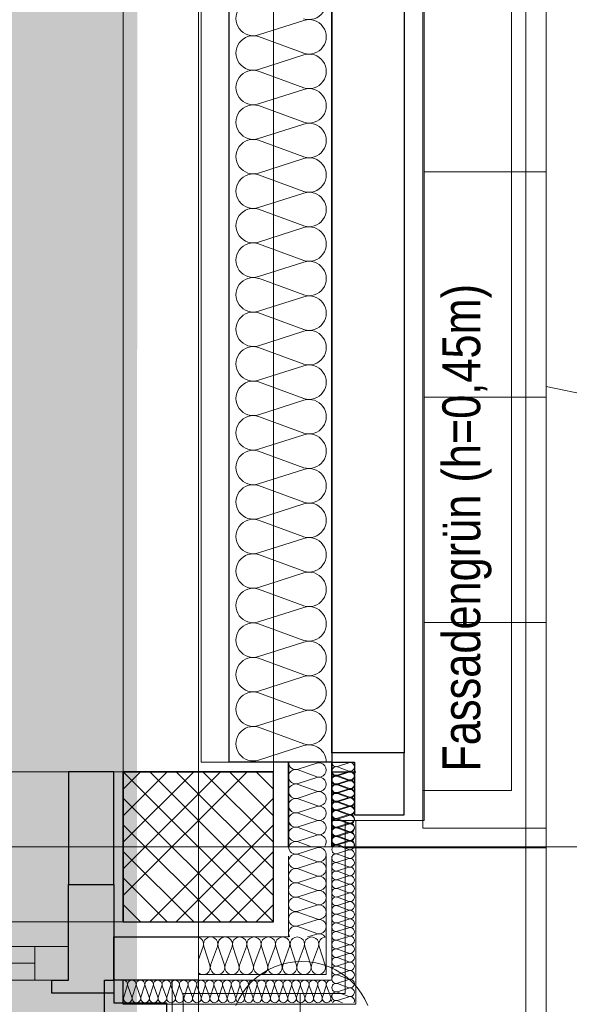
# Model space of a CAD drawing. Extents: x -620 to 300, y 62 to 1112.
# Tile 28 of 200: x -466 to -436, y 376 to 429. Entities that reach past the tile are written whole.
import ezdxf
from ezdxf.lldxf.tags import DXFTag

# ---------------------------------------------------------------- set-up
doc = ezdxf.new("R2010")
doc.units = 0
doc.layers.get('0').update_dxf_attribs({"lineweight": 13})
for name, color, linetype, lineweight, true_color in [('30 -33 Aussenwände- 3 Aussenstützen', 7, 'Continuous', 50, 0x0000dd), ('30 -33 Aussenwände- 7 Fassade_ Elemente', 7, 'Continuous', 9, 0x00aacc), ('30 -35 Decken- 1 Konstruktion-Träger- Stahlbeton', 7, 'Continuous', 13, 0x33aa00), ('30 -35 Decken- 2.2 Treppen Außen', 9, 'Continuous', 9, 0x808080), ('60- 61 allgemeine Ausstattung- 4 Terrassen', 9, 'Continuous', 9, 0x808080), ('70 -72 Beschriftung- 1 Beschriftung allgemein', 7, 'Continuous', 9, 0xff6633), ('iwb_Layout BA_Markierung', 7, 'Continuous', 9, 0xbadcdc)]:
    doc.layers.add(name, color=color, linetype=linetype, lineweight=lineweight, true_color=true_color)
doc.layers.add('70 -71 Achsen- 1 Gebäudeachsen', color=7, linetype='STRICHPUNKT2-A06CPVM0L0', lineweight=18)
doc.styles.get("Standard").update_dxf_attribs({"font": 'ARIALN.TTF'})
tags = doc.linetypes.add('grob-A06CPVLVL0', pattern=[14, 3, -8, 3]).pattern_tags.tags
tags[8:9] = [DXFTag(74, 4), DXFTag(75, 0), DXFTag(340, '0'), DXFTag(46, 0.0), DXFTag(50, 0.0), DXFTag(44, 0.0), DXFTag(45, 0.0)]
tags[6:7] = [DXFTag(74, 4), DXFTag(75, 0), DXFTag(340, '0'), DXFTag(46, 0.0), DXFTag(50, 0.0), DXFTag(44, 0.0), DXFTag(45, 0.0)]
tags[4:5] = [DXFTag(74, 4), DXFTag(75, 0), DXFTag(340, '0'), DXFTag(46, 0.0), DXFTag(50, 0.0), DXFTag(44, 0.0), DXFTag(45, 0.0)]
tags = doc.linetypes.add('STRICHPUNKT2-A06CPVM0L0', pattern=[12.7, 6.35, -3.175, 0, -3.175]).pattern_tags.tags
tags[10:11] = [DXFTag(74, 4), DXFTag(75, 0), DXFTag(340, '0'), DXFTag(46, 0.0), DXFTag(50, 0.0), DXFTag(44, 0.0), DXFTag(45, 0.0)]
tags[8:9] = [DXFTag(74, 4), DXFTag(75, 0), DXFTag(340, '0'), DXFTag(46, 0.0), DXFTag(50, 0.0), DXFTag(44, 0.0), DXFTag(45, 0.0)]
tags[6:7] = [DXFTag(74, 4), DXFTag(75, 0), DXFTag(340, '0'), DXFTag(46, 0.0), DXFTag(50, 0.0), DXFTag(44, 0.0), DXFTag(45, 0.0)]
tags[4:5] = [DXFTag(74, 4), DXFTag(75, 0), DXFTag(340, '0'), DXFTag(46, 0.0), DXFTag(50, 0.0), DXFTag(44, 0.0), DXFTag(45, 0.0)]

# ---------------------------------------------------------------- blocks, each defined once
blk = doc.blocks.new('Polygon-A06CPVLNL0')
at = {"color": 0, "linetype": 'ByBlock', "lineweight": -2, "ltscale": 0.13}
blk.add_solid([(-459.485, 86.607), (-538.631, 86.396), (-459.318, 1083.814), (-538.631, 1083.814)], dxfattribs=at)
blk = doc.blocks.new('Referenz-A06CPVM1L0')
at = {"layer": '30 -33 Aussenwände- 3 Aussenstützen', "color": 0, "lineweight": 9}
for p, q in [((-460.176, 388.614), (-452.176, 380.614)), ((-453.59, 388.614), (-460.176, 382.028)), ((-455.005, 388.614), (-460.176, 383.442)), ((-456.419, 388.614), (-460.176, 384.856)), ((-457.833, 388.614), (-460.176, 386.27)), ((-459.247, 388.614), (-460.176, 387.685)), ((-458.762, 388.614), (-452.176, 382.028)), ((-457.348, 388.614), (-452.176, 383.442)), ((-455.934, 388.614), (-452.176, 384.856)), ((-454.519, 388.614), (-452.176, 386.27)), ((-453.105, 388.614), (-452.176, 387.685)), ((-460.176, 387.199), (-453.59, 380.614)), ((-452.176, 387.199), (-458.762, 380.614)), ((-460.176, 385.785), (-455.005, 380.614)), ((-452.176, 385.785), (-457.348, 380.614)), ((-456.176, 385.614), (-456.176, 383.614)), ((-460.176, 384.371), (-456.419, 380.614)), ((-457.176, 384.614), (-455.176, 384.614)), ((-452.176, 384.371), (-455.934, 380.614)), ((-460.176, 382.957), (-457.833, 380.614)), ((-452.176, 382.957), (-454.519, 380.614)), ((-460.176, 381.543), (-459.247, 380.614)), ((-452.176, 381.543), (-453.105, 380.614))]:
    blk.add_line(p, q, dxfattribs=at)
at = {"layer": '30 -33 Aussenwände- 3 Aussenstützen', "color": 0, "linetype": 'Continuous', "lineweight": 25, "ltscale": 0.25}
for p, q in [((-452.176, 388.614), (-460.176, 388.614)), ((-460.176, 388.614), (-460.176, 380.614)), ((-452.176, 380.614), (-452.176, 388.614)), ((-460.176, 380.614), (-452.176, 380.614))]:
    blk.add_line(p, q, dxfattribs=at)
at = {"layer": '30 -33 Aussenwände- 7 Fassade_ Elemente', "color": 0, "linetype": 'Continuous', "lineweight": 25, "ltscale": 0.25}
for p, q in [((-449.076, 549.614), (-449.076, 384.614)), ((-454.536, 389.114), (-454.536, 545.114)), ((-449.076, 389.614), (-449.076, 544.614)), ((-445.236, 544.614), (-445.236, 389.614)), ((-445.236, 389.614), (-449.076, 389.614)), ((-445.236, 389.614), (-449.076, 389.614)), ((-449.076, 389.614), (-449.076, 389.114)), ((-445.236, 386.314), (-445.236, 389.614)), ((-451.376, 389.114), (-454.536, 389.114)), ((-451.376, 384.614), (-451.376, 389.114)), ((-449.076, 389.114), (-451.376, 389.114)), ((-451.376, 389.114), (-451.376, 384.614)), ((-449.076, 384.614), (-449.076, 389.114)), ((-449.076, 389.114), (-447.876, 389.114)), ((-447.876, 389.114), (-447.876, 386.314)), ((-460.676, 388.614), (-463.076, 388.614)), ((-463.076, 388.614), (-463.076, 382.614)), ((-460.676, 382.614), (-460.676, 388.614)), ((-449.08, 388.61), (-447.8, 388.61)), ((-447.876, 386.314), (-445.236, 386.314)), ((-463.076, 377.514), (-463.076, 382.614)), ((-463.076, 382.614), (-460.676, 382.614)), ((-460.676, 382.614), (-460.676, 376.814)), ((-460.676, 377.514), (-460.676, 379.814)), ((-460.676, 379.814), (-456.176, 379.814)), ((-463.976, 376.814), (-463.976, 377.514)), ((-463.976, 377.514), (-463.076, 377.514)), ((-461.176, 373.674), (-461.176, 377.514)), ((-461.176, 377.514), (-460.676, 377.514)), ((-456.176, 377.514), (-460.676, 377.514)), ((-460.676, 377.514), (-460.676, 376.314)), ((-460.176, 376.234), (-460.176, 377.514)), ((-460.676, 376.814), (-463.976, 376.814)), ((-460.676, 376.314), (-457.876, 376.314)), ((-457.876, 376.314), (-457.876, 373.674))]:
    blk.add_line(p, q, dxfattribs=at)
at = {"layer": '30 -33 Aussenwände- 7 Fassade_ Elemente', "color": 0, "linetype": 'Continuous', "ltscale": 0.13}
for p, q in [((-444.236, 386.014), (-444.236, 548.214)), ((-456.036, 545.114), (-456.036, 389.114)), ((-450.576, 428.61), (-452.976, 427.838)), ((-452.976, 427.748), (-450.576, 426.861)), ((-450.576, 426.771), (-452.976, 426)), ((-452.976, 425.91), (-450.576, 425.023)), ((-450.576, 424.933), (-452.976, 424.161)), ((-452.976, 424.071), (-450.576, 423.184)), ((-450.576, 423.094), (-452.976, 422.323)), ((-452.976, 422.233), (-450.576, 421.346)), ((-450.576, 421.256), (-452.976, 420.484)), ((-452.976, 420.394), (-450.576, 419.507)), ((-450.576, 419.417), (-452.976, 418.646)), ((-452.976, 418.556), (-450.576, 417.669)), ((-450.576, 417.579), (-452.976, 416.807)), ((-452.976, 416.717), (-450.576, 415.83)), ((-450.576, 415.74), (-452.976, 414.969)), ((-452.976, 414.879), (-450.576, 413.992)), ((-450.576, 413.902), (-452.976, 413.13)), ((-452.976, 413.04), (-450.576, 412.153)), ((-450.576, 412.063), (-452.976, 411.292)), ((-452.976, 411.202), (-450.576, 410.314)), ((-450.576, 410.224), (-452.976, 409.453)), ((-452.976, 409.363), (-450.576, 408.476)), ((-450.576, 408.386), (-452.976, 407.615)), ((-452.976, 407.525), (-450.576, 406.637)), ((-450.576, 406.547), (-452.976, 405.776)), ((-452.976, 405.686), (-450.576, 404.799)), ((-450.576, 404.709), (-452.976, 403.938)), ((-452.976, 403.848), (-450.576, 402.96)), ((-450.576, 402.87), (-452.976, 402.099)), ((-452.976, 402.009), (-450.576, 401.122)), ((-450.576, 401.032), (-452.976, 400.261)), ((-452.976, 400.171), (-450.576, 399.283)), ((-450.576, 399.193), (-452.976, 398.422)), ((-452.976, 398.332), (-450.576, 397.445)), ((-450.576, 397.355), (-452.976, 396.583)), ((-452.976, 396.493), (-450.576, 395.606)), ((-450.576, 395.516), (-452.976, 394.745)), ((-452.976, 394.655), (-450.576, 393.768)), ((-450.576, 393.678), (-452.976, 392.906)), ((-452.976, 392.816), (-450.576, 391.929)), ((-452.976, 392.816), (-450.576, 391.929)), ((-450.576, 391.839), (-452.976, 391.068)), ((-450.576, 391.839), (-452.976, 391.068)), ((-452.976, 390.978), (-450.576, 390.091)), ((-450.576, 390.001), (-452.976, 389.229)), ((-456.036, 389.114), (-449.076, 389.114)), ((-450.876, 388.744), (-449.876, 389.065)), ((-449.076, 389.114), (-449.076, 386.014)), ((-448.776, 388.892), (-448.176, 389.084)), ((-539.606, 388.614), (-460.676, 388.614)), ((-460.676, 388.614), (-460.676, 377.514)), ((-449.876, 388.337), (-450.876, 388.707)), ((-448.78, 388.389), (-448.18, 388.581)), ((-448.777, 388.432), (-448.176, 388.625)), ((-448.777, 388.432), (-448.176, 388.625)), ((-448.176, 388.647), (-448.776, 388.869)), ((-450.876, 387.978), (-449.876, 388.299)), ((-450.876, 387.978), (-449.876, 388.299)), ((-449.876, 387.571), (-450.876, 387.94)), ((-449.876, 387.571), (-450.876, 387.94)), ((-448.18, 388.144), (-448.78, 388.366)), ((-448.78, 387.929), (-448.18, 388.122)), ((-448.78, 387.929), (-448.18, 388.122)), ((-448.18, 387.685), (-448.78, 387.906)), ((-448.18, 387.685), (-448.78, 387.906)), ((-448.177, 388.187), (-448.777, 388.41)), ((-448.177, 388.187), (-448.777, 388.41)), ((-448.777, 387.973), (-448.177, 388.165)), ((-448.177, 387.728), (-448.777, 387.95)), ((-450.876, 387.212), (-449.876, 387.533)), ((-448.78, 387.469), (-448.18, 387.662)), ((-448.18, 387.225), (-448.78, 387.447)), ((-448.777, 387.513), (-448.177, 387.705)), ((-448.177, 387.268), (-448.777, 387.49)), ((-449.876, 386.805), (-450.876, 387.174)), ((-448.78, 387.01), (-448.18, 387.203)), ((-448.18, 386.765), (-448.78, 386.987)), ((-448.778, 387.053), (-448.177, 387.246)), ((-448.178, 386.808), (-448.778, 387.031)), ((-450.876, 386.446), (-449.876, 386.767)), ((-450.876, 386.446), (-449.876, 386.767)), ((-449.876, 386.039), (-450.876, 386.408)), ((-449.876, 386.039), (-450.876, 386.408)), ((-448.78, 386.55), (-448.18, 386.743)), ((-448.18, 386.306), (-448.78, 386.528)), ((-448.778, 386.594), (-448.178, 386.786)), ((-448.178, 386.349), (-448.778, 386.571)), ((-448.778, 386.134), (-448.178, 386.326)), ((-450.876, 385.68), (-449.876, 386.001)), ((-450.876, 385.68), (-449.876, 386.001)), ((-449.076, 386.014), (-444.236, 386.014)), ((-448.78, 386.09), (-448.18, 386.283)), ((-448.18, 385.846), (-448.78, 386.068)), ((-448.78, 385.631), (-448.18, 385.824)), ((-448.779, 385.674), (-448.178, 385.867)), ((-448.779, 385.674), (-448.178, 385.867)), ((-448.178, 385.889), (-448.778, 386.111)), ((-447.796, 386.014), (-447.796, 376.234)), ((-456.176, 383.614), (-456.176, 385.614)), ((-456.176, 383.614), (-456.176, 385.614)), ((-456.176, 383.614), (-456.176, 385.614)), ((-449.876, 385.273), (-450.876, 385.642)), ((-448.18, 385.386), (-448.78, 385.608)), ((-448.78, 385.171), (-448.18, 385.364)), ((-448.179, 385.43), (-448.779, 385.652)), ((-448.179, 385.43), (-448.779, 385.652)), ((-448.779, 385.215), (-448.179, 385.407)), ((-448.779, 385.215), (-448.179, 385.407)), ((-450.876, 384.914), (-449.876, 385.235)), ((-450.876, 384.876), (-450.166, 384.614)), ((-448.18, 384.927), (-448.78, 385.149)), ((-448.78, 384.712), (-448.18, 384.904)), ((-448.179, 384.97), (-448.779, 385.192)), ((-448.779, 384.755), (-448.179, 384.947)), ((-455.176, 384.614), (-457.176, 384.614)), ((-455.176, 384.614), (-457.176, 384.614)), ((-455.176, 384.614), (-457.176, 384.614)), ((-450.876, 384.244), (-449.876, 384.565)), ((-448.18, 384.467), (-448.78, 384.689)), ((-448.78, 384.252), (-448.18, 384.445)), ((-448.18, 384.008), (-448.78, 384.229)), ((-448.779, 384.733), (-448.457, 384.613)), ((-451.376, 384.114), (-451.38, 379.814)), ((-450.877, 383.478), (-449.877, 383.799)), ((-450.877, 383.478), (-449.877, 383.799)), ((-449.876, 383.836), (-450.876, 384.207)), ((-449.376, 384.112), (-449.381, 377.814)), ((-449.076, 384.112), (-449.081, 377.514)), ((-448.78, 383.792), (-448.18, 383.985)), ((-448.18, 383.548), (-448.78, 383.77)), ((-449.877, 383.07), (-450.877, 383.441)), ((-449.877, 383.07), (-450.877, 383.441)), ((-448.78, 383.333), (-448.18, 383.525)), ((-448.18, 383.088), (-448.78, 383.31)), ((-450.877, 382.712), (-449.877, 383.033)), ((-449.878, 382.304), (-450.877, 382.675)), ((-448.78, 382.873), (-448.18, 383.066)), ((-448.18, 382.629), (-448.78, 382.85)), ((-450.878, 381.946), (-449.878, 382.267)), ((-450.878, 381.946), (-449.878, 382.267)), ((-448.78, 382.413), (-448.18, 382.606)), ((-448.18, 382.169), (-448.78, 382.391)), ((-448.78, 381.954), (-448.18, 382.147)), ((-449.878, 381.538), (-450.878, 381.909)), ((-449.878, 381.538), (-450.878, 381.909)), ((-448.18, 381.709), (-448.78, 381.931)), ((-448.78, 381.494), (-448.18, 381.687)), ((-450.879, 381.18), (-449.878, 381.501)), ((-450.879, 381.18), (-449.878, 381.501)), ((-449.879, 380.772), (-450.879, 381.143)), ((-448.18, 381.25), (-448.78, 381.472)), ((-448.78, 381.034), (-448.18, 381.227)), ((-450.879, 380.414), (-449.879, 380.735)), ((-448.18, 380.79), (-448.78, 381.012)), ((-448.78, 380.575), (-448.18, 380.768)), ((-449.879, 380.006), (-450.879, 380.377)), ((-448.18, 380.331), (-448.78, 380.552)), ((-448.78, 380.115), (-448.18, 380.308)), ((-448.18, 379.871), (-448.78, 380.093)), ((-451.38, 379.814), (-456.176, 379.814)), ((-450.366, 379.813), (-449.879, 379.969)), ((-448.78, 379.656), (-448.18, 379.848)), ((-448.18, 379.411), (-448.78, 379.633)), ((-463.076, 379.314), (-487.476, 379.314)), ((-463.076, 377.514), (-463.076, 379.314)), ((-455.919, 379.314), (-456.176, 378.618)), ((-455.882, 379.314), (-455.56, 378.314)), ((-455.523, 378.314), (-455.153, 379.314)), ((-455.116, 379.314), (-454.794, 378.314)), ((-455.116, 379.314), (-454.794, 378.314)), ((-454.757, 378.314), (-454.387, 379.314)), ((-454.757, 378.314), (-454.387, 379.314)), ((-454.35, 379.314), (-454.028, 378.314)), ((-454.35, 379.314), (-454.028, 378.314)), ((-453.991, 378.314), (-453.621, 379.314)), ((-453.583, 379.314), (-453.262, 378.314)), ((-453.225, 378.314), (-452.855, 379.314)), ((-452.817, 379.314), (-452.496, 378.314)), ((-452.459, 378.314), (-452.089, 379.314)), ((-452.051, 379.314), (-451.73, 378.314)), ((-451.692, 378.314), (-451.323, 379.314)), ((-451.285, 379.314), (-450.964, 378.314)), ((-450.926, 378.314), (-450.557, 379.314)), ((-450.926, 378.314), (-450.557, 379.314)), ((-450.519, 379.314), (-450.198, 378.314)), ((-450.519, 379.314), (-450.198, 378.314)), ((-450.16, 378.314), (-449.791, 379.314)), ((-449.753, 379.314), (-449.432, 378.314)), ((-448.78, 379.196), (-448.18, 379.389)), ((-448.18, 378.952), (-448.78, 379.173)), ((-448.78, 378.736), (-448.18, 378.929)), ((-448.18, 378.492), (-448.78, 378.714)), ((-448.78, 378.277), (-448.18, 378.469)), ((-448.18, 378.032), (-448.78, 378.254)), ((-448.78, 377.817), (-448.18, 378.01)), ((-487.476, 377.514), (-463.076, 377.514)), ((-460.676, 377.514), (-457.576, 377.514)), ((-460.176, 376.234), (-460.176, 377.514)), ((-457.576, 377.514), (-457.576, 372.674)), ((-449.381, 377.814), (-456.176, 377.814)), ((-449.081, 377.514), (-456.176, 377.514)), ((-448.18, 377.573), (-448.78, 377.795)), ((-448.78, 377.357), (-448.18, 377.55)), ((-448.78, 377.357), (-448.18, 377.55)), ((-459.955, 377.214), (-460.147, 376.614)), ((-459.71, 376.614), (-459.932, 377.214)), ((-459.495, 377.214), (-459.688, 376.614)), ((-459.495, 377.214), (-459.688, 376.614)), ((-459.251, 376.614), (-459.472, 377.214)), ((-459.251, 376.614), (-459.472, 377.214)), ((-459.035, 377.214), (-459.228, 376.614)), ((-458.791, 376.614), (-459.013, 377.214)), ((-458.576, 377.214), (-458.768, 376.614)), ((-458.331, 376.614), (-458.553, 377.214)), ((-458.116, 377.214), (-458.309, 376.614)), ((-457.872, 376.614), (-458.093, 377.214)), ((-457.656, 377.214), (-457.849, 376.614)), ((-457.412, 376.614), (-457.634, 377.214)), ((-457.197, 377.214), (-457.39, 376.614)), ((-456.952, 376.614), (-457.174, 377.214)), ((-456.737, 377.214), (-456.93, 376.614)), ((-456.493, 376.614), (-456.715, 377.214)), ((-456.277, 377.214), (-456.47, 376.614)), ((-456.033, 376.614), (-456.255, 377.214)), ((-455.818, 377.214), (-456.011, 376.614)), ((-455.574, 376.614), (-455.795, 377.214)), ((-455.358, 377.214), (-455.551, 376.614)), ((-455.114, 376.614), (-455.336, 377.214)), ((-454.899, 377.214), (-455.091, 376.614)), ((-454.654, 376.614), (-454.876, 377.214)), ((-454.439, 377.214), (-454.632, 376.614)), ((-454.195, 376.614), (-454.416, 377.214)), ((-453.979, 377.214), (-454.172, 376.614)), ((-453.735, 376.614), (-453.957, 377.214)), ((-453.52, 377.214), (-453.713, 376.614)), ((-453.275, 376.614), (-453.497, 377.214)), ((-453.06, 377.214), (-453.253, 376.614)), ((-452.816, 376.614), (-453.038, 377.214)), ((-452.6, 377.214), (-452.793, 376.614)), ((-452.356, 376.614), (-452.578, 377.214)), ((-452.141, 377.214), (-452.334, 376.614)), ((-451.896, 376.614), (-452.118, 377.214)), ((-451.681, 377.214), (-451.874, 376.614)), ((-451.437, 376.614), (-451.659, 377.214)), ((-451.222, 377.214), (-451.414, 376.614)), ((-450.977, 376.614), (-451.199, 377.214)), ((-450.762, 377.214), (-450.955, 376.614)), ((-450.518, 376.614), (-450.739, 377.214)), ((-450.302, 377.214), (-450.495, 376.614)), ((-450.302, 377.214), (-450.495, 376.614)), ((-450.058, 376.614), (-450.28, 377.214)), ((-450.058, 376.614), (-450.28, 377.214)), ((-449.843, 377.214), (-450.035, 376.614)), ((-449.843, 377.214), (-450.035, 376.614)), ((-449.598, 376.614), (-449.82, 377.214)), ((-449.383, 377.214), (-449.576, 376.614)), ((-449.139, 376.614), (-449.36, 377.214)), ((-448.18, 377.113), (-448.78, 377.335)), ((-448.18, 377.113), (-448.78, 377.335)), ((-448.78, 376.898), (-448.18, 377.091)), ((-448.78, 376.898), (-448.18, 377.091)), ((-449.076, 376.738), (-449.116, 376.614)), ((-448.18, 376.653), (-448.78, 376.875)), ((-448.78, 376.438), (-448.18, 376.631)), ((-448.78, 376.416), (-448.504, 376.314)), ((-447.796, 376.234), (-460.176, 376.234))]:
    blk.add_line(p, q, dxfattribs=at)
at = {"layer": '30 -33 Aussenwände- 7 Fassade_ Elemente', "color": 0, "linetype": 'Continuous', "lineweight": 18, "ltscale": 0.18}
for p, q in [((-463.076, 377.514), (-463.076, 382.614)), ((-463.076, 382.614), (-460.676, 382.614)), ((-460.676, 382.614), (-460.676, 376.814)), ((-463.076, 379.314), (-464.876, 379.314)), ((-464.876, 379.314), (-464.876, 377.514)), ((-463.076, 377.514), (-463.076, 379.314)), ((-485.876, 378.414), (-464.876, 378.414)), ((-464.876, 377.514), (-463.076, 377.514)), ((-463.976, 376.814), (-463.976, 377.514)), ((-463.976, 377.514), (-463.076, 377.514)), ((-460.676, 376.814), (-463.976, 376.814))]:
    blk.add_line(p, q, dxfattribs=at)
at = {"layer": '30 -33 Aussenwände- 7 Fassade_ Elemente', "color": 0, "linetype": 'Continuous', "ltscale": 0.13}
for centre, major_axis, end_param in [((-450.295, 429.574), (-0.282, -0.874), 3.764652), ((-453.258, 428.713), (0.282, 0.874), 3.765224), ((-450.295, 427.736), (-0.282, -0.874), 3.764652), ((-453.258, 426.874), (0.282, 0.874), 3.765224), ((-450.295, 425.897), (-0.282, -0.874), 3.764652), ((-453.258, 425.036), (0.282, 0.874), 3.765224), ((-450.295, 424.058), (-0.282, -0.874), 3.764652), ((-453.258, 423.197), (0.282, 0.874), 3.765224), ((-450.295, 422.22), (-0.282, -0.874), 3.764652), ((-453.258, 421.359), (0.282, 0.874), 3.765224), ((-450.295, 420.381), (-0.282, -0.874), 3.764652), ((-453.258, 419.52), (0.282, 0.874), 3.765224), ((-450.295, 418.543), (-0.282, -0.874), 3.764652), ((-453.258, 417.682), (0.282, 0.874), 3.765224), ((-450.295, 416.704), (-0.282, -0.874), 3.764652), ((-453.258, 415.843), (0.282, 0.874), 3.765224), ((-450.295, 414.866), (-0.282, -0.874), 3.764652), ((-453.258, 414.004), (0.282, 0.874), 3.765224), ((-450.295, 413.027), (-0.282, -0.874), 3.764652), ((-453.258, 412.166), (0.282, 0.874), 3.765224), ((-450.295, 411.189), (-0.282, -0.874), 3.764652), ((-453.258, 410.327), (0.282, 0.874), 3.765224), ((-450.295, 409.35), (-0.282, -0.874), 3.764652), ((-453.258, 408.489), (0.282, 0.874), 3.765224), ((-450.295, 407.512), (-0.282, -0.874), 3.764652), ((-453.258, 406.65), (0.282, 0.874), 3.765224), ((-450.295, 405.673), (-0.282, -0.874), 3.764652), ((-453.258, 404.812), (0.282, 0.874), 3.765224), ((-450.295, 403.835), (-0.282, -0.874), 3.764652), ((-453.258, 402.973), (0.282, 0.874), 3.765224), ((-450.295, 401.996), (-0.282, -0.874), 3.764652), ((-453.258, 401.135), (0.282, 0.874), 3.765224), ((-450.295, 400.158), (-0.282, -0.874), 3.764652), ((-453.258, 399.296), (0.282, 0.874), 3.765224), ((-450.295, 398.319), (-0.282, -0.874), 3.764652), ((-453.258, 397.458), (0.282, 0.874), 3.765224), ((-450.295, 396.481), (-0.282, -0.874), 3.764652), ((-453.258, 395.619), (0.282, 0.874), 3.765224), ((-450.295, 394.642), (-0.282, -0.874), 3.764652), ((-453.258, 393.781), (0.282, 0.874), 3.765224), ((-450.295, 392.803), (-0.282, -0.874), 3.764652), ((-450.295, 392.803), (-0.282, -0.874), 3.764652), ((-453.258, 391.942), (0.282, 0.874), 3.765224), ((-453.258, 391.942), (0.282, 0.874), 3.765224), ((-450.295, 390.965), (-0.282, -0.874), 3.764652), ((-450.295, 390.965), (-0.282, -0.874), 3.764652), ((-453.258, 390.104), (0.282, 0.874), 3.765224), ((-450.295, 389.126), (0.918, -0.013), 1.896254), ((-450.994, 389.108), (-0.383, 0.005), 1.896254), ((-449.759, 388.701), (-0.117, -0.364), 3.765224), ((-448.846, 389.11), (-0.23, 0.003), 1.896254), ((-448.106, 388.866), (-0.071, -0.219), 3.765224), ((-450.994, 388.342), (0.117, 0.364), 3.764652), ((-450.994, 388.342), (0.117, 0.364), 3.764652), ((-448.847, 388.651), (0.071, 0.219), 3.764652), ((-448.847, 388.651), (0.071, 0.219), 3.764652), ((-448.847, 388.191), (0.071, 0.219), 3.764652), ((-448.847, 388.191), (0.071, 0.219), 3.764652), ((-448.85, 388.607), (-0.23, 0.003), 1.896254), ((-448.109, 388.363), (-0.07, -0.219), 3.765224), ((-448.106, 388.406), (-0.071, -0.219), 3.765224), ((-448.106, 388.406), (-0.071, -0.219), 3.765224), ((-450.994, 387.576), (0.117, 0.364), 3.764652), ((-450.994, 387.576), (0.117, 0.364), 3.764652), ((-449.759, 387.935), (-0.117, -0.364), 3.765224), ((-449.759, 387.935), (-0.117, -0.364), 3.765224), ((-448.85, 388.148), (0.07, 0.219), 3.764652), ((-448.85, 388.148), (0.07, 0.219), 3.764652), ((-448.85, 387.688), (0.07, 0.219), 3.764652), ((-448.85, 387.688), (0.07, 0.219), 3.764652), ((-448.847, 387.732), (0.071, 0.219), 3.764652), ((-448.109, 387.903), (-0.07, -0.219), 3.765224), ((-448.109, 387.903), (-0.07, -0.219), 3.765224), ((-448.106, 387.946), (-0.071, -0.219), 3.765224), ((-449.759, 387.169), (-0.117, -0.364), 3.765224), ((-448.85, 387.228), (0.07, 0.219), 3.764652), ((-448.848, 387.272), (0.071, 0.219), 3.764652), ((-448.109, 387.444), (-0.07, -0.219), 3.765224), ((-448.107, 387.487), (-0.071, -0.219), 3.765224), ((-450.994, 386.81), (0.117, 0.364), 3.764652), ((-450.994, 386.81), (-0.31, 0.225), 1.254884), ((-450.994, 386.81), (0.117, 0.364), 1.254884), ((-448.85, 386.769), (0.07, 0.219), 3.764652), ((-448.848, 386.812), (0.071, 0.219), 3.764652), ((-448.109, 386.984), (-0.07, -0.219), 3.765224), ((-448.107, 387.027), (-0.071, -0.219), 3.765224), ((-450.994, 386.044), (0.117, 0.364), 3.764652), ((-450.994, 386.81), (-0.31, -0.225), 1.254884), ((-450.994, 386.044), (0.117, 0.364), 1.254884), ((-449.759, 386.403), (-0.117, -0.364), 3.765224), ((-449.759, 386.403), (0.31, 0.225), 1.255075), ((-449.759, 386.403), (0.31, -0.225), 1.255075), ((-448.85, 386.309), (0.07, 0.219), 3.764652), ((-448.848, 386.353), (0.071, 0.219), 3.764652), ((-448.109, 386.524), (-0.07, -0.219), 3.765224), ((-448.107, 386.567), (-0.071, -0.219), 3.765224), ((-448.108, 386.108), (-0.071, -0.219), 3.765224), ((-450.994, 386.044), (-0.31, 0.225), 1.254884), ((-450.994, 386.044), (-0.31, -0.225), 1.254884), ((-449.759, 386.403), (-0.117, -0.364), 1.255075), ((-449.759, 385.637), (-0.117, -0.364), 3.765224), ((-449.759, 385.637), (0.31, 0.225), 1.255075), ((-449.759, 385.637), (0.31, -0.225), 1.255075), ((-448.85, 385.849), (0.07, 0.219), 3.764652), ((-448.849, 385.893), (0.071, 0.219), 3.764652), ((-448.849, 385.893), (-0.186, 0.135), 1.254884), ((-448.849, 385.893), (0.071, 0.219), 1.254884), ((-448.109, 386.065), (-0.07, -0.219), 3.765224), ((-448.109, 385.605), (-0.07, -0.219), 3.765224), ((-448.108, 385.648), (-0.071, -0.219), 3.765224), ((-448.108, 385.648), (0.186, 0.135), 1.255075), ((-450.994, 385.278), (-0.31, 0.225), 1.254884), ((-450.994, 385.278), (0.117, 0.364), 1.254884), ((-449.759, 385.637), (-0.117, -0.364), 1.255075), ((-449.759, 384.871), (0.283, -0.257), 2.619647), ((-448.85, 385.39), (0.07, 0.219), 3.764652), ((-448.849, 385.433), (0.071, 0.219), 3.764652), ((-448.849, 385.433), (-0.186, 0.135), 1.254884), ((-448.849, 385.893), (-0.186, -0.135), 1.254884), ((-448.849, 385.433), (0.071, 0.219), 1.254884), ((-448.849, 385.433), (-0.186, -0.135), 1.254884), ((-448.109, 385.145), (-0.07, -0.219), 3.765224), ((-448.108, 385.648), (-0.071, -0.219), 1.255075), ((-448.109, 385.188), (-0.071, -0.219), 3.765224), ((-448.109, 385.188), (0.186, 0.135), 1.255075), ((-448.109, 385.188), (0.186, -0.135), 1.255075), ((-448.108, 385.648), (0.186, -0.135), 1.255075), ((-450.994, 384.512), (0.117, 0.364), 1.613483), ((-450.994, 385.278), (-0.31, -0.225), 1.254884), ((-448.85, 384.93), (0.07, 0.219), 3.764652), ((-448.85, 384.974), (-0.186, 0.135), 1.254884), ((-448.85, 384.514), (0.071, 0.219), 1.434048), ((-448.85, 384.974), (-0.186, -0.135), 1.254884), ((-448.85, 384.974), (0.071, 0.219), 1.254884), ((-448.109, 384.686), (-0.07, -0.219), 3.765224), ((-448.109, 385.188), (-0.071, -0.219), 1.255075), ((-448.109, 384.729), (0.198, -0.116), 2.411197), ((-450.994, 383.843), (0.118, 0.364), 3.764652), ((-450.994, 383.843), (0.118, 0.364), 3.764652), ((-450.993, 384.609), (-0.383, 0.006), 1.896254), ((-449.759, 384.201), (-0.118, -0.364), 3.765224), ((-448.85, 384.47), (0.07, 0.219), 3.764652), ((-448.85, 384.011), (0.07, 0.219), 3.764652), ((-448.109, 384.226), (-0.07, -0.219), 3.765224), ((-449.759, 383.435), (-0.118, -0.364), 3.765224), ((-449.759, 383.435), (-0.118, -0.364), 3.765224), ((-448.85, 383.551), (0.07, 0.219), 3.764652), ((-448.109, 383.767), (-0.07, -0.219), 3.765224), ((-450.994, 383.077), (0.118, 0.364), 3.764652), ((-450.994, 383.077), (0.118, 0.364), 3.764652), ((-448.85, 383.092), (0.07, 0.219), 3.764652), ((-448.109, 383.307), (-0.07, -0.219), 3.765224), ((-450.995, 382.311), (0.118, 0.364), 3.764652), ((-450.995, 382.311), (0.118, 0.364), 1.254884), ((-449.76, 382.669), (-0.118, -0.364), 3.765224), ((-448.85, 382.632), (0.07, 0.219), 3.764652), ((-448.109, 382.847), (-0.07, -0.219), 3.765224), ((-450.995, 382.311), (-0.31, 0.225), 1.254884), ((-449.761, 381.902), (-0.118, -0.364), 3.765224), ((-449.761, 381.902), (0.31, 0.224), 1.255075), ((-448.85, 382.172), (0.07, 0.219), 3.764652), ((-448.109, 382.388), (-0.07, -0.219), 3.765224), ((-448.109, 381.928), (-0.07, -0.219), 3.765224), ((-450.996, 381.545), (0.118, 0.364), 3.764652), ((-450.996, 381.545), (-0.31, 0.225), 1.254884), ((-450.995, 382.311), (-0.31, -0.224), 1.254884), ((-450.996, 381.545), (0.118, 0.364), 1.254884), ((-449.761, 381.902), (-0.118, -0.364), 1.255075), ((-449.761, 381.902), (0.31, -0.225), 1.255075), ((-448.85, 381.713), (0.07, 0.219), 3.764652), ((-448.109, 381.468), (-0.07, -0.219), 3.765224), ((-450.996, 381.545), (-0.31, -0.224), 1.254884), ((-450.996, 380.778), (0.118, 0.364), 1.254884), ((-449.761, 381.136), (-0.118, -0.364), 3.765224), ((-449.761, 381.136), (0.31, 0.224), 1.255075), ((-449.761, 381.136), (0.31, -0.225), 1.255075), ((-448.85, 381.253), (0.07, 0.219), 3.764652), ((-448.109, 381.009), (-0.07, -0.219), 3.765224), ((-450.996, 380.778), (-0.31, 0.225), 1.254884), ((-449.761, 381.136), (-0.118, -0.364), 1.255075), ((-449.762, 380.37), (0.31, 0.224), 1.255075), ((-449.762, 380.37), (0.31, -0.225), 1.255075), ((-448.85, 380.793), (0.07, 0.219), 3.764652), ((-448.85, 380.334), (0.07, 0.219), 3.764652), ((-448.109, 380.549), (-0.07, -0.219), 3.765224), ((-450.997, 380.012), (0.118, 0.364), 2.429518), ((-450.996, 380.778), (-0.31, -0.224), 1.254884), ((-449.762, 380.37), (-0.118, -0.364), 1.255075), ((-448.85, 379.874), (0.07, 0.219), 3.764652), ((-448.109, 380.089), (-0.07, -0.219), 3.765224), ((-456.283, 379.431), (0.364, -0.117), 1.598679), ((-455.517, 379.431), (-0.225, 0.31), 1.254884), ((-455.517, 379.431), (0.225, 0.31), 1.254884), ((-455.517, 379.431), (0.364, -0.117), 1.254884), ((-454.751, 379.431), (0.364, -0.117), 3.764652), ((-454.751, 379.431), (-0.225, 0.31), 1.254884), ((-454.751, 379.431), (0.225, 0.31), 1.254884), ((-454.751, 379.431), (0.364, -0.117), 1.254884), ((-453.985, 379.431), (0.364, -0.117), 3.764652), ((-453.985, 379.431), (-0.225, 0.31), 1.254884), ((-453.985, 379.431), (0.225, 0.31), 1.254884), ((-453.985, 379.431), (0.364, -0.117), 1.254884), ((-453.219, 379.431), (0.364, -0.117), 3.764652), ((-452.453, 379.431), (0.364, -0.117), 3.764652), ((-451.687, 379.431), (0.364, -0.117), 3.764652), ((-450.921, 379.431), (0.364, -0.117), 3.764652), ((-450.921, 379.431), (0.364, -0.117), 3.764652), ((-450.155, 379.431), (0.364, -0.117), 3.764652), ((-450.155, 379.431), (0.364, -0.117), 3.764652), ((-449.762, 379.604), (0.321, 0.208), 1.307885), ((-449.389, 379.431), (0.005, 0.383), 1.896254), ((-448.85, 379.414), (0.07, 0.219), 3.764652), ((-448.109, 379.63), (-0.07, -0.219), 3.765224), ((-448.85, 378.955), (0.07, 0.219), 3.764652), ((-448.109, 379.17), (-0.07, -0.219), 3.765224), ((-448.85, 378.495), (0.07, 0.219), 3.764652), ((-448.109, 378.711), (-0.07, -0.219), 3.765224), ((-448.109, 378.251), (-0.07, -0.219), 3.765224), ((-455.925, 378.196), (-0.252, -0.288), 2.600578), ((-455.158, 378.196), (-0.364, 0.117), 3.765224), ((-455.158, 378.196), (-0.364, 0.117), 1.255075), ((-455.158, 378.196), (0.225, -0.31), 1.255075), ((-454.392, 378.196), (-0.364, 0.117), 3.765224), ((-454.392, 378.196), (-0.364, 0.117), 1.255075), ((-454.392, 378.196), (0.225, -0.31), 1.255075), ((-453.626, 378.196), (-0.364, 0.117), 3.765224), ((-452.86, 378.196), (-0.364, 0.117), 3.765224), ((-452.094, 378.196), (-0.364, 0.117), 3.765224), ((-451.328, 378.196), (-0.364, 0.117), 3.765224), ((-450.562, 378.196), (-0.364, 0.117), 3.765224), ((-450.562, 378.196), (-0.364, 0.117), 3.765224), ((-449.796, 378.196), (-0.364, 0.117), 3.765224), ((-448.85, 378.036), (0.07, 0.219), 3.764652), ((-448.109, 377.791), (-0.07, -0.219), 3.765224), ((-460.173, 377.284), (0.219, -0.07), 1.896254), ((-459.713, 377.284), (0.219, -0.07), 3.764652), ((-459.713, 377.284), (0.219, -0.07), 3.764652), ((-459.254, 377.284), (0.219, -0.07), 3.764652), ((-459.254, 377.284), (0.219, -0.07), 3.764652), ((-458.794, 377.284), (0.219, -0.07), 3.764652), ((-458.335, 377.284), (0.219, -0.07), 3.764652), ((-457.875, 377.284), (0.219, -0.07), 3.764652), ((-457.415, 377.284), (0.219, -0.07), 3.764652), ((-456.956, 377.284), (0.219, -0.07), 3.764652), ((-456.496, 377.284), (0.219, -0.07), 3.764652), ((-456.036, 377.284), (0.219, -0.07), 3.764652), ((-455.577, 377.284), (0.219, -0.07), 3.764652), ((-455.158, 378.196), (-0.225, -0.31), 1.255075), ((-455.117, 377.284), (0.219, -0.07), 3.764652), ((-454.658, 377.284), (0.219, -0.07), 3.764652), ((-454.392, 378.196), (-0.225, -0.31), 1.255075), ((-454.198, 377.284), (0.219, -0.07), 3.764652), ((-453.738, 377.284), (0.219, -0.07), 3.764652), ((-453.279, 377.284), (0.219, -0.07), 3.764652), ((-452.819, 377.284), (0.219, -0.07), 3.764652), ((-452.359, 377.284), (0.219, -0.07), 3.764652), ((-451.9, 377.284), (0.219, -0.07), 3.764652), ((-451.44, 377.284), (0.219, -0.07), 3.764652), ((-450.98, 377.284), (0.219, -0.07), 3.764652), ((-450.521, 377.284), (0.219, -0.07), 3.764652), ((-450.521, 377.284), (-0.135, 0.186), 1.254884), ((-450.521, 377.284), (0.135, 0.186), 1.254884), ((-450.521, 377.284), (0.219, -0.07), 1.254884), ((-450.061, 377.284), (0.219, -0.07), 3.764652), ((-450.061, 377.284), (-0.135, 0.186), 1.254884), ((-450.061, 377.284), (0.135, 0.186), 1.254884), ((-450.061, 377.284), (0.219, -0.07), 1.254884), ((-449.602, 377.284), (-0.135, 0.186), 1.254884), ((-449.602, 377.284), (0.135, 0.186), 1.254884), ((-449.602, 377.284), (0.219, -0.07), 1.254884), ((-449.142, 377.284), (0.066, 0.22), 2.172087), ((-448.85, 377.576), (0.07, 0.219), 3.764652), ((-448.85, 377.576), (-0.186, 0.135), 1.254884), ((-448.85, 377.576), (0.07, 0.219), 1.254884), ((-448.85, 377.576), (-0.186, -0.135), 1.254884), ((-448.109, 377.332), (-0.07, -0.219), 3.765224), ((-448.109, 377.332), (0.186, 0.135), 1.255075), ((-448.109, 377.332), (0.186, -0.135), 1.255075), ((-448.85, 377.116), (0.07, 0.219), 3.764652), ((-448.85, 377.116), (-0.186, 0.135), 1.254884), ((-448.85, 377.116), (0.07, 0.219), 1.254884), ((-448.85, 377.116), (-0.186, -0.135), 1.254884), ((-448.85, 376.657), (0.07, 0.219), 1.254884), ((-448.109, 377.332), (-0.07, -0.219), 1.255075), ((-448.109, 376.872), (-0.07, -0.219), 3.765224), ((-448.109, 376.872), (0.186, 0.135), 1.255075), ((-448.109, 376.872), (0.186, -0.135), 1.255075), ((-459.929, 376.543), (-0.219, 0.07), 3.765224), ((-459.469, 376.543), (-0.219, 0.07), 3.765224), ((-459.469, 376.543), (-0.219, 0.07), 3.765224), ((-459.01, 376.543), (-0.219, 0.07), 3.765224), ((-458.55, 376.543), (-0.219, 0.07), 3.765224), ((-458.09, 376.543), (-0.219, 0.07), 3.765224), ((-457.631, 376.543), (-0.219, 0.07), 3.765224), ((-457.171, 376.543), (-0.219, 0.07), 3.765224), ((-456.711, 376.543), (-0.219, 0.07), 3.765224), ((-456.252, 376.543), (-0.219, 0.07), 3.765224), ((-455.792, 376.543), (-0.219, 0.07), 3.765224), ((-455.332, 376.543), (-0.219, 0.07), 3.765224), ((-454.873, 376.543), (-0.219, 0.07), 3.765224), ((-454.413, 376.543), (-0.219, 0.07), 3.765224), ((-453.954, 376.543), (-0.219, 0.07), 3.765224), ((-453.494, 376.543), (-0.219, 0.07), 3.765224), ((-453.034, 376.543), (-0.219, 0.07), 3.765224), ((-452.575, 376.543), (-0.219, 0.07), 3.765224), ((-452.115, 376.543), (-0.219, 0.07), 3.765224), ((-451.655, 376.543), (-0.219, 0.07), 3.765224), ((-451.196, 376.543), (-0.219, 0.07), 3.765224), ((-450.736, 376.543), (-0.219, 0.07), 3.765224), ((-450.277, 376.543), (-0.219, 0.07), 3.765224), ((-450.277, 376.543), (-0.219, 0.07), 1.255075), ((-450.277, 376.543), (0.135, -0.186), 1.255075), ((-449.817, 376.543), (-0.219, 0.07), 3.765224), ((-449.817, 376.543), (-0.219, 0.07), 1.255075), ((-449.817, 376.543), (0.135, -0.186), 1.255075), ((-449.357, 376.543), (-0.219, 0.07), 1.255075), ((-449.357, 376.543), (0.135, -0.186), 1.255075), ((-448.898, 376.543), (-0.219, 0.07), 0.990893), ((-448.85, 376.657), (-0.186, 0.135), 1.254884), ((-448.85, 376.197), (0.07, 0.219), 1.349822), ((-448.85, 376.657), (-0.186, -0.135), 1.254884), ((-448.109, 376.872), (-0.07, -0.219), 1.255075), ((-448.109, 376.412), (0.207, -0.099), 2.32715), ((-450.277, 376.543), (-0.135, -0.186), 1.255075), ((-449.817, 376.543), (-0.135, -0.186), 1.255075), ((-449.357, 376.543), (-0.135, -0.186), 1.255075)]:
    blk.add_ellipse(centre, major_axis=major_axis, ratio=1, start_param=0, end_param=end_param, dxfattribs=at)
at = {"layer": '30 -35 Decken- 1 Konstruktion-Träger- Stahlbeton', "color": 0, "linetype": 'grob-A06CPVLVL0', "lineweight": -2, "ltscale": 0.13}
for p, q in [((-460.176, 388.614), (-460.176, 605.614)), ((-452.176, 388.614), (-452.176, 605.614)), ((-539.606, 388.614), (-460.176, 388.614)), ((-539.606, 380.614), (-460.176, 380.614))]:
    blk.add_line(p, q, dxfattribs=at)
at = {"layer": '30 -35 Decken- 1 Konstruktion-Träger- Stahlbeton', "color": 0, "lineweight": 35}
for q in [(-460.176, 380.614), (-452.176, 388.614)]:
    blk.add_line((-460.176, 388.614), q, dxfattribs=at)
at = {"layer": '30 -35 Decken- 2.2 Treppen Außen', "color": 0, "linetype": 'grob-A06CPVLVL0', "ltscale": 0.13}
for p in [(-437.676, 519.014), (-398.076, 400.705)]:
    blk.add_line(p, (-437.676, 409.122), dxfattribs=at)
at = {"layer": '30 -35 Decken- 2.2 Treppen Außen', "color": 0, "linetype": 'Continuous', "ltscale": 0.13}
for p, q in [((-437.676, 409.122), (-437.676, 519.014)), ((-437.676, 409.122), (-437.676, 373.014)), ((-398.076, 400.705), (-437.676, 409.122))]:
    blk.add_line(p, q, dxfattribs=at)
at = {"layer": '60- 61 allgemeine Ausstattung- 4 Terrassen', "color": 0}
for p, q in [((-444.167, 450.214), (-444.167, 386.014)), ((-438.756, 214.014), (-438.756, 450.214)), ((-437.676, 373.014), (-437.676, 450.214)), ((-444.236, 385.614), (-444.236, 445.614)), ((-437.676, 445.614), (-437.676, 385.614)), ((-444.236, 387.614), (-444.236, 443.614)), ((-439.528, 443.614), (-439.528, 387.614)), ((-444.167, 420.554), (-437.676, 420.554)), ((-444.167, 408.554), (-437.676, 408.554)), ((-444.167, 396.554), (-437.676, 396.554)), ((-439.528, 387.614), (-444.236, 387.614)), ((-444.167, 386.014), (-448.376, 386.014)), ((-448.376, 386.014), (-448.376, 376.813)), ((-437.676, 385.614), (-444.236, 385.614)), ((-448.376, 384.554), (-437.676, 384.554)), ((-448.376, 376.813), (-456.976, 376.813)), ((-456.976, 376.813), (-456.976, 372.673)), ((-450.756, 214.014), (-450.756, 376.813))]:
    blk.add_line(p, q, dxfattribs=at)
at = {"layer": '70 -71 Achsen- 1 Gebäudeachsen', "color": 0, "linetype": 'STRICHPUNKT2-A06CPVM0L0', "ltscale": 0.18}
for p, q in [((-456.176, 1084.554), (-456.176, 85.114)), ((-539.606, 384.614), (75.885, 384.614))]:
    blk.add_line(p, q, dxfattribs=at)
at = {"layer": '70 -72 Beschriftung- 1 Beschriftung allgemein', "color": 0, "linetype": 'Continuous', "ltscale": 0.13}
for p, q in [((-452.176, 384.614), (-452.176, 380.614)), ((-452.176, 380.614), (-460.176, 380.614))]:
    blk.add_line(p, q, dxfattribs=at)
at = {"layer": '70 -72 Beschriftung- 1 Beschriftung allgemein', "color": 0, "linetype": 'grob-A06CPVLVL0', "ltscale": 0.13}
for p, q in [((-451.418, 378.441), (-451.049, 378.495)), ((-451.049, 378.495), (-450.676, 378.514)), ((-450.676, 378.514), (-450.304, 378.495)), ((-450.304, 378.495), (-449.935, 378.441)), ((-452.787, 377.873), (-452.468, 378.065)), ((-452.468, 378.065), (-452.13, 378.224)), ((-452.13, 378.224), (-451.779, 378.35)), ((-451.779, 378.35), (-451.418, 378.441)), ((-449.935, 378.441), (-449.573, 378.35)), ((-449.573, 378.35), (-449.222, 378.224)), ((-449.222, 378.224), (-448.885, 378.065)), ((-448.885, 378.065), (-448.565, 377.873)), ((-453.363, 377.401), (-453.087, 377.651)), ((-453.087, 377.651), (-452.787, 377.873)), ((-448.565, 377.873), (-448.266, 377.651)), ((-448.266, 377.651), (-447.989, 377.401)), ((-453.836, 376.825), (-453.614, 377.124)), ((-453.614, 377.124), (-453.363, 377.401)), ((-447.989, 377.401), (-447.739, 377.124)), ((-447.739, 377.124), (-447.517, 376.825)), ((-454.187, 376.168), (-454.028, 376.505)), ((-454.028, 376.505), (-453.836, 376.825)), ((-447.517, 376.825), (-447.325, 376.505)), ((-447.325, 376.505), (-447.166, 376.168))]:
    blk.add_line(p, q, dxfattribs=at)
at = {"layer": '30 -33 Aussenwände- 7 Fassade_ Elemente', "color": 0, "linetype": 'Continuous', "ltscale": 0.13, "insert": (-486.814, 385.127), "char_height": 1.51033, "attachment_point": 1}
blk.add_mtext('{\\fArial Narrow;dezentrales Lüftungsgerät}', dxfattribs=at)
at = {"layer": '60- 61 allgemeine Ausstattung- 4 Terrassen', "color": 0, "linetype": 'Continuous', "ltscale": 0.13, "insert": (-443.201, 388.614), "char_height": 2.01377, "attachment_point": 1, "rotation": 90}
blk.add_mtext('{\\fArial Narrow;Fassadengrün (h=0,45m)}', dxfattribs=at)

msp = doc.modelspace()

# ---------------------------------------------------------------- block references
at = {"color": 8, "lineweight": 13, "ltscale": 0.13, "true_color": 0x808080}
msp.add_blockref('Referenz-A06CPVM1L0', (0, 0), dxfattribs=at)
at = {"layer": 'iwb_Layout BA_Markierung', "ltscale": 0.13}
msp.add_blockref('Polygon-A06CPVLNL0', (0, 0), dxfattribs=at)

doc.saveas('drawing.dxf')
